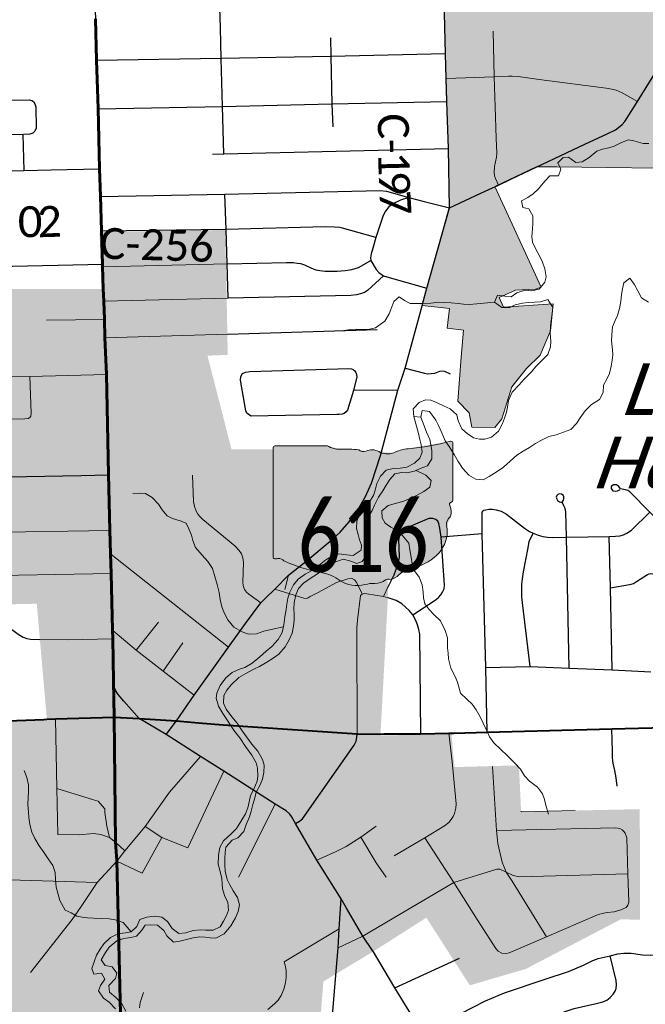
# Model space of a CAD drawing. Header units: feet. Extents: x 14.58 to 21.38, y 7.74 to 14.55.
# Tile 8 of 73: x 19.35 to 20.5, y 8.67 to 10.47. Entities that reach past the tile are written whole.
import ezdxf

# ---------------------------------------------------------------- set-up
doc = ezdxf.new("R2010")
doc.units = ezdxf.units.FT
doc.header["$LTSCALE"] = 20
doc.header["$MEASUREMENT"] = 0
doc.linetypes.add('DGN1', pattern=[0.206429, 0, -0.206429])
doc.linetypes.add('rr2', pattern=[0])
for name, color, linetype, lineweight in [('Default', 7, 'Continuous', 0), ('GM_X_City_Street', 7, 'Continuous', 0), ('GM_X_Corporation', 7, 'DGN1', 13), ('GM_X_County_Road', 3, 'Continuous', 30), ('GM_X_County_Road_Text', 3, 'Continuous', 0), ('GM_X_Interstate_Route', 1, 'Continuous', 53), ('GM_X_Major_Lake', 5, 'Continuous', 13), ('GM_X_Major_Lake_Text', 5, 'Continuous', 0), ('GM_X_Minor_River', 5, 'Continuous', 0), ('GM_X_State_Route', 1, 'Continuous', 30), ('GM_X_State_Shield', 7, 'Continuous', 0), ('GM_X_US_Route', 1, 'Continuous', 40)]:
    doc.layers.add(name, color=color, linetype=linetype, lineweight=lineweight)
doc.layers.add('GM_X_State_Location', color=7, linetype='Continuous', lineweight=13, plot=False)
doc.layers.add('GM_X_Township_Road', color=252, linetype='Continuous', lineweight=30, true_color=0x696969)
doc.styles.add('Slanted Normal (0.14) Font 31', font='dgn031.shx', dxfattribs={"height": 0.14})

# ---------------------------------------------------------------- blocks, each defined once
blk = doc.blocks.new('DGN_COMPLEXSHAPE18')
at = {"layer": 'GM_X_State_Shield', "color": 7, "linetype": 'Continuous', "lineweight": 13}
for p, q in [((20.1392, 9.701), (20.1392, 9.701)), ((20.1433, 9.6976), (20.1433, 9.6977)), ((20.1433, 9.593), (20.1433, 9.6976)), ((19.8137, 9.6892), (19.8137, 9.6892)), ((19.8137, 9.6892), (19.8137, 9.4891)), ((19.9135, 9.6927), (19.817, 9.6927)), ((19.817, 9.6927), (19.817, 9.6927)), ((19.9135, 9.6927), (19.9135, 9.6927)), ((19.9372, 9.6863), (19.9372, 9.6863)), ((19.9707, 9.6852), (19.9707, 9.6852)), ((19.9838, 9.6831), (19.9838, 9.6831)), ((20.0075, 9.682), (20.0075, 9.682)), ((20.0345, 9.6799), (20.0345, 9.6799)), ((20.0615, 9.6874), (20.0615, 9.6874)), ((20.1407, 9.5896), (20.1407, 9.5896)), ((20.1433, 9.593), (20.1433, 9.593)), ((20.1433, 9.593), (20.1433, 9.593)), ((20.1376, 9.583), (20.1376, 9.583)), ((20.1384, 9.5627), (20.1384, 9.5627)), ((20.1318, 9.5468), (20.1318, 9.5468)), ((19.8137, 9.4891), (19.8137, 9.4891)), ((19.8168, 9.4857), (19.8168, 9.4857)), ((19.8235, 9.486), (19.8235, 9.486)), ((19.8333, 9.4818), (19.8333, 9.4818)), ((20.0787, 9.4711), (20.0787, 9.4711)), ((19.902, 9.4605), (19.902, 9.4605)), ((19.9364, 9.4456), (19.9364, 9.4456)), ((20.0198, 9.4466), (20.0198, 9.4466)), ((20.028, 9.4477), (20.028, 9.4477)), ((20.0443, 9.4562), (20.0443, 9.4562)), ((19.9822, 9.4381), (19.9822, 9.4381)), ((20.0002, 9.4402), (20.0002, 9.4402))]:
    blk.add_line(p, q, dxfattribs=at)
for centre, major_axis, start_param, end_param in [((20.0259, 9.9655), (0.3495, 0), 4.814394, 5.042369), ((20.1397, 9.6981), (0.00367, 0), 6.141152, 7.989035), ((19.8175, 9.6897), (0.00382, 0), 1.712693, 3.28349), ((19.9365, 9.7159), (0.037, 0), 4.042523, 4.731795), ((19.9488, 9.5803), (0.133, 0), 1.404758, 1.657858), ((19.9789, 9.6907), (0.0107, 0), 3.836095, 5.185415), ((19.9946, 9.6676), (0.0222, 0), 0.950623, 2.079405), ((20.0233, 9.6993), (0.0267, 0), 4.081561, 5.145723), ((20.0705, 9.6316), (0.0703, 0), 1.699011, 2.107814), ((20.1425, 9.5853), (0.00568, 0), 1.883978, 3.671073), ((20.1394, 9.5926), (0.00393, 0), 5.05454, 6.418171), ((20.1063, 9.572), (0.0341, 0), 5.934695, 6.695948), ((20.1565, 9.5491), (0.0248, 0), 2.387724, 3.262537), ((20.0455, 9.5358), (0.0874, 0), 5.101752, 6.440018), ((19.8175, 9.4887), (0.00385, 0), 3.00124, 4.508301), ((19.8181, 9.5092), (0.0294, 0), 4.665946, 4.897461), ((19.8241, 9.4776), (0.0106, 0), 0.519207, 1.627899), ((19.958, 9.6574), (0.2524, 0), 4.195997, 4.488961), ((20.0824, 9.4329), (0.0479, 0), 1.647645, 2.488434), ((19.8827, 9.3992), (0.079, 0), 0.823519, 1.323587), ((19.9681, 9.4766), (0.0501, 0), 4.026481, 4.996735), ((20.0007, 9.4616), (0.0267, 0), 4.691044, 5.507374), ((20.0249, 9.4422), (0.00752, 0), 1.147584, 2.315152), ((20.0217, 9.4697), (0.0282, 0), 4.937069, 5.64225), ((19.9971, 9.4074), (0.0412, 0), 1.495662, 1.94098)]:
    blk.add_ellipse(centre, major_axis=major_axis, ratio=0.8, start_param=start_param, end_param=end_param, dxfattribs=at)
blk = doc.blocks.new('M1-H5_34')
at = {"layer": 'GM_X_State_Shield', "linetype": 'rr2', "true_color": 0xe17500}
h = blk.add_hatch(color=32, dxfattribs=at)
edge = h.paths.add_edge_path(flags=0)
edge.add_line((0.1685, 0.017), (0.1685, 0.1217))
edge.add_line((0.1685, 0.1217), (0.1684, 0.1217))
edge.add_ellipse((0.1648, 0.1221), major_axis=(0.00367, 0), ratio=0.8, start_angle=351.8621, end_angle=457.738)
edge.add_line((0.1643, 0.125), (0.1643, 0.125))
edge.add_ellipse((0.0511, 0.3895), major_axis=(0.3495, 0), ratio=0.8, start_angle=635.8445, end_angle=648.9065, ccw=False)
edge.add_line((0.0866, 0.1114), (0.0866, 0.1114))
edge.add_ellipse((0.0956, 0.0556), major_axis=(0.0703, 0), ratio=0.8, start_angle=97.3462, end_angle=120.7689)
edge.add_line((0.0597, 0.1039), (0.0597, 0.1039))
edge.add_ellipse((0.0484, 0.1233), major_axis=(0.0267, 0), ratio=0.8, start_angle=593.8562, end_angle=654.8282, ccw=False)
edge.add_line((0.0327, 0.1061), (0.0327, 0.1061))
edge.add_ellipse((0.0198, 0.0916), major_axis=(0.0222, 0), ratio=0.8, start_angle=54.4667, end_angle=119.1411)
edge.add_line((0.009, 0.1071), (0.009, 0.1071))
edge.add_ellipse((0.0041, 0.1147), major_axis=(0.0107, 0), ratio=0.8, start_angle=579.7921, end_angle=657.1024, ccw=False)
edge.add_line((-0.0041, 0.1093), (-0.0041, 0.1093))
edge.add_ellipse((-0.0261, 0.0044), major_axis=(0.133, 0), ratio=0.8, start_angle=80.4867, end_angle=94.9883)
edge.add_line((-0.0377, 0.1103), (-0.0377, 0.1103))
edge.add_ellipse((-0.0384, 0.1399), major_axis=(0.037, 0), ratio=0.8, start_angle=591.6195, end_angle=631.1119, ccw=False)
edge.add_line((-0.0614, 0.1167), (-0.0614, 0.1167))
edge.add_line((-0.0614, 0.1167), (-0.1579, 0.1167))
edge.add_line((-0.1579, 0.1167), (-0.1579, 0.1167))
edge.add_ellipse((-0.1574, 0.1137), major_axis=(0.00382, 0), ratio=0.8, start_angle=98.1301, end_angle=188.1301)
edge.add_line((-0.1611, 0.1133), (-0.1611, 0.1133))
edge.add_line((-0.1611, 0.1133), (-0.1611, -0.0869))
edge.add_line((-0.1611, -0.0869), (-0.1611, -0.0869))
edge.add_ellipse((-0.1573, -0.0873), major_axis=(0.00385, 0), ratio=0.8, start_angle=171.9584, end_angle=258.3066)
edge.add_line((-0.1581, -0.0903), (-0.1581, -0.0903))
edge.add_ellipse((-0.1567, -0.0668), major_axis=(0.0294, 0), ratio=0.8, start_angle=267.339, end_angle=280.6039)
edge.add_line((-0.1513, -0.0899), (-0.1513, -0.0899))
edge.add_ellipse((-0.1507, -0.0984), major_axis=(0.0106, 0), ratio=0.8, start_angle=389.7484, end_angle=453.2717, ccw=False)
edge.add_line((-0.1415, -0.0942), (-0.1415, -0.0942))
edge.add_ellipse((-0.0169, 0.0814), major_axis=(0.2524, 0), ratio=0.8, start_angle=240.4129, end_angle=257.1985)
edge.add_line((-0.0728, -0.1155), (-0.0728, -0.1155))
edge.add_ellipse((-0.0921, -0.1768), major_axis=(0.079, 0), ratio=0.8, start_angle=407.1842, end_angle=435.836, ccw=False)
edge.add_line((-0.0385, -0.1304), (-0.0385, -0.1304))
edge.add_ellipse((-0.0067, -0.0994), major_axis=(0.0501, 0), ratio=0.8, start_angle=230.7004, end_angle=286.2918)
edge.add_line((0.0073, -0.1379), (0.0073, -0.1379))
edge.add_ellipse((0.0222, -0.1686), major_axis=(0.0412, 0), ratio=0.8, start_angle=445.6951, end_angle=471.2099, ccw=False)
edge.add_line((0.0253, -0.1357), (0.0253, -0.1357))
edge.add_ellipse((0.0259, -0.1144), major_axis=(0.0267, 0), ratio=0.8, start_angle=268.777, end_angle=315.5493)
edge.add_line((0.0449, -0.1293), (0.0449, -0.1293))
edge.add_ellipse((0.05, -0.1338), major_axis=(0.00752, 0), ratio=0.8, start_angle=425.7517, end_angle=492.6484, ccw=False)
edge.add_line((0.0531, -0.1283), (0.0531, -0.1283))
edge.add_ellipse((0.0468, -0.1062), major_axis=(0.0282, 0), ratio=0.8, start_angle=282.8732, end_angle=323.2771)
edge.add_line((0.0695, -0.1198), (0.0695, -0.1198))
edge.add_ellipse((0.1075, -0.143), major_axis=(0.0479, 0), ratio=0.8, start_angle=454.4031, end_angle=502.5768, ccw=False)
edge.add_line((0.1038, -0.1048), (0.1038, -0.1048))
edge.add_ellipse((0.0706, -0.0401), major_axis=(0.0874, 0), ratio=0.8, start_angle=292.3089, end_angle=368.9858)
edge.add_line((0.157, -0.0292), (0.157, -0.0292))
edge.add_ellipse((0.1816, -0.0268), major_axis=(0.0248, 0), ratio=0.8, start_angle=496.8065, end_angle=546.9296, ccw=False)
edge.add_line((0.1635, -0.0132), (0.1635, -0.0132))
edge.add_ellipse((0.1315, -0.0039), major_axis=(0.0341, 0), ratio=0.8, start_angle=340.033, end_angle=383.6496)
edge.add_line((0.1627, 0.007), (0.1627, 0.007))
edge.add_ellipse((0.1676, 0.0093), major_axis=(0.00568, 0), ratio=0.8, start_angle=467.944, end_angle=570.337, ccw=False)
edge.add_line((0.1659, 0.0136), (0.1659, 0.0136))
edge.add_ellipse((0.1645, 0.0166), major_axis=(0.00393, 0), ratio=0.8, start_angle=289.6038, end_angle=367.7341)
edge.add_line((0.1684, 0.017), (0.1684, 0.017))
edge.add_line((0.1684, 0.017), (0.1685, 0.017))
at = {"layer": 'GM_X_State_Shield', "color": 7, "linetype": 'Continuous', "lineweight": 13}
blk.add_blockref('DGN_COMPLEXSHAPE18', (-19.9749, -9.576), dxfattribs=at)
at = {"layer": 'GM_X_State_Shield', "color": 9, "linetype": 'Continuous', "lineweight": 13, "insert": (0.004, -0.1162), "char_height": 0.131836, "attachment_point": 8, "line_spacing_factor": 0.8, "style": 'Slanted Normal (0.14) Font 31'}
blk.add_mtext('{\\fCalibri Light|b0|i0|c0|p34;\\W0.768;\\C9;616}', dxfattribs=at)

msp = doc.modelspace()

# ---------------------------------------------------------------- hatches: boundary and pattern name
at = {"layer": 'Default', "linetype": 'rr2', "true_color": 0x009696}
msp.add_hatch(color=134, dxfattribs=at).paths.add_polyline_path([(21.377, 10.3374), (21.377, 12.1164), (21.1504, 12.1119), (21.0035, 11.9668), (20.967, 11.991), (20.9704, 11.9342), (20.8295, 11.8134), (20.6559, 11.8516), (20.5253, 11.8798), (20.4438, 11.8969), (20.416, 11.9046), (20.3909, 11.9134), (20.3555, 11.9258), (20.283, 11.9516), (20.2582, 11.9588), (20.2196, 11.9699), (20.1936, 11.9355), (20.0424, 11.7687), (20.0439, 11.7195), (20.0225, 11.7188), (19.9533, 11.7168), (19.8828, 11.7144), (19.7529, 11.7109), (19.706, 11.7095), (19.6819, 11.7087), (19.63, 11.7073), (19.557, 11.7054), (19.504, 11.7041), (19.4516, 11.7028), (19.4539, 11.6353), (19.4571, 11.5689), (19.4574, 11.5608), (19.4592, 11.5029), (19.4617, 11.4366), (19.463, 11.3702), (19.4641, 11.3038), (19.4663, 11.2375), (19.4685, 11.156), (19.4701, 11.1052), (19.4724, 11.0404), (19.473, 11.0233), (19.4748, 10.9714), (19.4751, 10.9659), (19.4773, 10.905), (19.4782, 10.8423), (19.4794, 10.7789), (19.4812, 10.7275), (19.4814, 10.7157), (19.4825, 10.6822), (19.5143, 10.6822), (19.5143, 10.6546), (19.4836, 10.6549), (19.4842, 10.6274), (19.4863, 10.5481), (19.7142, 10.5517), (20.1248, 10.5582), (20.1274, 10.4867), (20.1294, 10.4122), (20.1308, 10.3669), (20.1321, 10.3244), (20.1348, 10.2382), (20.1366, 10.1297), (20.0954, 9.9823), (20.0867, 9.9502), (20.1371, 9.9443), (20.1328, 9.9086), (20.1626, 9.9049), (20.1586, 9.8554), (20.1521, 9.7745), (20.1732, 9.7531), (20.1782, 9.7269), (20.2203, 9.7264), (20.2327, 9.742), (20.2513, 9.8011), (20.2784, 9.8347), (20.3029, 9.859), (20.3223, 9.9033), (20.3268, 9.9533), (20.2357, 9.947), (20.228, 9.9646), (20.2577, 9.9783), (20.2946, 9.98), (20.3047, 9.9838), (20.2201, 10.1682), (20.2959, 10.2042), (20.334, 10.204), (20.608, 10.2006), (20.8038, 10.2056), (20.9008, 10.2065), (20.9029, 10.1457), (20.8462, 10.1495), (20.8452, 10.1248), (20.8928, 9.9674), (20.9369, 9.9709), (21.0641, 9.9822), (21.0779, 9.9838), (21.0884, 9.9864), (21.1012, 9.9899), (21.1155, 9.9959), (21.1286, 10.0035), (21.1397, 10.0111), (21.1517, 10.0213), (21.1631, 10.0334), (21.1683, 10.0402), (21.1762, 10.0518), (21.1886, 10.074), (21.208, 10.1157), (21.2274, 10.1551), (21.25, 10.2036), (21.2544, 10.2175), (21.377, 10.2158), (21.377, 10.2428), (21.3303, 10.3026)])
at = {"layer": 'GM_X_Corporation', "linetype": 'rr2', "true_color": 0x009696}
msp.add_hatch(color=134, dxfattribs=at).paths.add_polyline_path([(19.0332, 8.6798), (19.0245, 9.1758), (19.3106, 9.188), (19.3993, 9.1918), (19.3865, 9.3379), (19.3808, 9.4031), (19.1489, 9.3982), (19.1486, 9.4533), (19.1482, 9.532), (19.1476, 9.6329), (19.147, 9.7549), (19.1465, 9.8395), (19.146, 9.9342), (19.1457, 9.9801), (19.2138, 9.9802), (19.4995, 9.9804), (19.4958, 10.0849), (19.7263, 10.0885), (19.73, 9.8978), (19.7307, 9.8594), (19.6936, 9.858), (19.7376, 9.6865), (19.8374, 9.6865), (19.8404, 9.674), (20.0105, 9.6758), (20.0186, 9.6759), (20.0241, 9.4342), (20.0242, 9.4146), (20.0105, 9.1615), (20.1407, 9.1639), (20.1461, 9.1035), (20.2156, 9.1054), (20.2643, 9.1067), (20.2682, 9.0217), (20.4857, 9.0264), (20.4862, 8.8236), (20.4509, 8.8244), (20.2766, 8.7333), (20.1743, 8.7034), (20.0946, 8.8274), (19.9973, 8.7653), (19.906, 8.7104), (19.8934, 8.551), (19.8775, 8.5487), (19.8578, 8.5451), (19.8404, 8.5388), (19.8237, 8.5349), (19.8092, 8.5328), (19.814, 8.5427), (19.7958, 8.5497), (19.7836, 8.5586), (19.772, 8.5687), (19.7678, 8.5743), (19.7638, 8.5839), (19.7625, 8.5941), (19.7371, 8.6089), (19.7003, 8.5783), (19.6314, 8.551), (19.6136, 8.5622), (19.569, 8.5554), (19.5632, 8.5994), (19.5379, 8.6471), (19.5204, 8.6494), (19.3356, 8.6417), (19.3351, 8.6831)])

# ---------------------------------------------------------------- linework, layer by layer
at = {"layer": 'Default', "flags": 128}
msp.add_lwpolyline([(20.1274, 10.4867), (20.1294, 10.4122), (20.1308, 10.3669), (20.1321, 10.3244), (20.1348, 10.2382), (20.1366, 10.1297), (20.0954, 9.9823), (20.0867, 9.9502), (20.1371, 9.9443), (20.1328, 9.9086), (20.1626, 9.9049), (20.1586, 9.8554), (20.1521, 9.7745), (20.1732, 9.7531), (20.1782, 9.7269), (20.2203, 9.7264), (20.2327, 9.742), (20.2513, 9.8011), (20.2784, 9.8347), (20.3029, 9.859), (20.3223, 9.9033), (20.3268, 9.9533), (20.2357, 9.947), (20.228, 9.9646), (20.2577, 9.9783), (20.2946, 9.98), (20.3047, 9.9838), (20.2201, 10.1682), (20.2959, 10.2042), (20.334, 10.204), (20.608, 10.2006)], dxfattribs=at)
at = {"layer": 'GM_X_City_Street'}
for p, q in [((19.5017, 10.021), (19.7297, 10.0264)), ((19.5038, 9.9577), (19.7315, 9.9632)), ((19.3987, 9.9231), (19.5048, 9.9245)), ((19.5057, 9.8904), (19.7302, 9.8972)), ((19.5164, 9.4942), (19.7319, 9.3234)), ((19.8351, 9.429), (19.8418, 9.4552)), ((20.0159, 9.4164), (20.0243, 9.4336)), ((19.5627, 9.3177), (19.6036, 9.3696)), ((19.6126, 9.2797), (19.6484, 9.3314)), ((19.6577, 8.9556), (19.7238, 9.0963)), ((19.7506, 8.9017), (19.8175, 9.0353)), ((19.2404, 8.8996), (19.4914, 8.8921)), ((19.8339, 8.7465), (19.935, 8.8067))]:
    msp.add_line(p, q, dxfattribs=at)
at = {"layer": 'GM_X_City_Street', "flags": 128}
for points in [[(20.2227, 10.2569), (20.2209, 10.3145), (20.2191, 10.3693), (20.2171, 10.4531)], [(20.131, 10.3663), (20.2191, 10.3693), (20.2451, 10.3704), (20.2519, 10.3704), (20.2626, 10.3698), (20.3011, 10.3645), (20.4243, 10.3487), (20.4343, 10.3467), (20.4426, 10.3446), (20.4533, 10.3401), (20.4815, 10.3239)], [(20.227, 10.1708), (20.2212, 10.1826), (20.2197, 10.1878), (20.2188, 10.1946), (20.2196, 10.2048), (20.2213, 10.2132), (20.2229, 10.2219), (20.2236, 10.2296), (20.2227, 10.2569)], [(19.2215, 9.8175), (19.3682, 9.8198), (19.5084, 9.8233)], [(19.2237, 9.7395), (19.3589, 9.742), (19.3652, 9.743), (19.3681, 9.7447), (19.3699, 9.747), (19.3707, 9.7524), (19.3682, 9.8198)], [(19.7912, 9.4049), (19.7693, 9.4204), (19.7653, 9.4245), (19.7614, 9.4295), (19.759, 9.4363), (19.7585, 9.4426), (19.7598, 9.4787), (19.7586, 9.4875), (19.7557, 9.4943), (19.7519, 9.5009), (19.744, 9.509), (19.6848, 9.5573), (19.68, 9.5623), (19.676, 9.5676), (19.6726, 9.5731), (19.6697, 9.5814), (19.6681, 9.5904), (19.6659, 9.6386)], [(19.1484, 9.5315), (19.2825, 9.5338), (19.5149, 9.5376)], [(19.1488, 9.4527), (19.3472, 9.4556), (19.5176, 9.4583)], [(19.968, 9.1644), (19.9672, 9.349), (19.9674, 9.3594), (19.9685, 9.3727), (19.9737, 9.4181), (19.9771, 9.4206), (19.9738, 9.428), (19.9661, 9.4434), (19.9628, 9.4471), (19.9572, 9.4499), (19.9509, 9.4487), (19.93, 9.442), (19.8952, 9.423), (19.8819, 9.4161), (19.8778, 9.414), (19.8744, 9.4128), (19.8699, 9.4131), (19.8171, 9.4298)], [(20.0244, 9.4141), (20.0159, 9.4164), (19.9855, 9.421), (19.9806, 9.4217), (19.9771, 9.4206)], [(19.5199, 9.354), (19.5627, 9.3177), (19.6126, 9.2797), (19.6695, 9.2355)], [(19.3867, 9.3374), (19.4363, 9.337), (19.5203, 9.3386)], [(19.4193, 8.9798), (19.4174, 9.064), (19.4151, 9.192)], [(20.0355, 8.9409), (20.0918, 8.9739), (20.1278, 8.9959), (20.1358, 9.0022), (20.1402, 9.0072), (20.144, 9.013), (20.1464, 9.0182), (20.1488, 9.0281), (20.1491, 9.0363), (20.142, 9.1134), (20.1358, 9.1656)], [(19.3692, 8.727), (19.4457, 8.824), (19.4622, 8.8476), (19.4914, 8.8921), (19.5275, 8.9311), (19.5422, 8.9498), (19.5795, 8.9947), (19.6239, 9.0577), (19.6808, 9.1232)], [(20.315, 8.7922), (20.2516, 8.8945), (20.2408, 8.9107), (20.2336, 8.9292), (20.2255, 8.9635), (20.2234, 8.9872), (20.2158, 9.1049)], [(19.4174, 9.064), (19.4669, 9.0493), (19.4848, 9.0438), (19.4936, 9.041), (19.5009, 9.0327), (19.5053, 9.0272), (19.5057, 9.0201), (19.5089, 8.9953), (19.5143, 8.9742), (19.5254, 8.965), (19.5422, 8.9498)], [(19.6577, 8.9556), (19.6097, 8.9747), (19.5795, 8.9947)], [(19.8937, 8.9331), (19.9292, 8.9485), (19.9479, 8.9578), (19.9746, 8.975), (20.0025, 8.9955)], [(20.2234, 8.9872), (20.4414, 8.9923), (20.4489, 8.9908), (20.4533, 8.9883), (20.4564, 8.9857), (20.4588, 8.9826), (20.461, 8.9777), (20.4621, 8.9738), (20.4641, 8.9077)], [(19.4193, 8.9798), (19.4585, 8.9793), (19.4846, 8.9818), (19.4979, 8.9801), (19.5143, 8.9742)], [(19.5275, 8.9311), (19.5737, 8.9089), (19.6097, 8.9747)], [(20.0208, 8.9014), (20.0025, 8.9277), (19.9746, 8.975)], [(20.0918, 8.9739), (20.1447, 8.8922), (20.1878, 8.824), (20.2217, 8.771), (20.2265, 8.7662), (20.2329, 8.7626), (20.2407, 8.7617), (20.2465, 8.7628), (20.315, 8.7922), (20.4082, 8.8329), (20.4165, 8.8351), (20.4258, 8.8369), (20.4389, 8.8383), (20.4511, 8.8415), (20.4605, 8.8459), (20.4635, 8.8501), (20.4657, 8.8558), (20.4641, 8.9077)], [(19.9329, 8.7721), (19.9782, 8.7936), (20.0317, 8.8255), (20.1447, 8.8922), (20.2237, 8.9166), (20.2295, 8.9163), (20.2408, 8.9107), (20.2538, 8.9046), (20.265, 8.9024), (20.4641, 8.9077)], [(19.8039, 8.6591), (19.8166, 8.6696), (19.823, 8.6764), (19.8289, 8.6849), (19.8333, 8.6966), (19.8363, 8.7082), (19.8379, 8.7174), (19.8377, 8.7298), (19.8366, 8.7377), (19.8339, 8.7465)], [(19.5762, 8.6902), (19.5704, 8.6719), (19.5692, 8.6622)]]:
    msp.add_lwpolyline(points, dxfattribs=at)
at = {"layer": 'GM_X_Corporation', "flags": 128}
msp.add_lwpolyline([(19.0332, 8.6798), (19.0245, 9.1758), (19.3106, 9.188), (19.3993, 9.1918), (19.3865, 9.3379), (19.3808, 9.4031), (19.1489, 9.3982), (19.1486, 9.4533), (19.1482, 9.532), (19.1476, 9.6329), (19.147, 9.7549), (19.1465, 9.8395), (19.146, 9.9342), (19.1457, 9.9801), (19.2138, 9.9802), (19.4995, 9.9804), (19.4958, 10.0849), (19.7263, 10.0885), (19.73, 9.8978), (19.7307, 9.8594), (19.6936, 9.858), (19.7376, 9.6865), (19.8374, 9.6865), (19.8404, 9.674), (20.0105, 9.6758), (20.0186, 9.6759), (20.0241, 9.4342), (20.0242, 9.4146), (20.0105, 9.1615), (20.1407, 9.1639), (20.1461, 9.1035), (20.2156, 9.1054), (20.2643, 9.1067), (20.2682, 9.0217), (20.4857, 9.0264), (20.4862, 8.8236), (20.4509, 8.8244), (20.2766, 8.7333), (20.1743, 8.7034), (20.0946, 8.8274), (19.9973, 8.7653), (19.906, 8.7104), (19.8934, 8.551), (19.8775, 8.5487), (19.8578, 8.5451), (19.8404, 8.5388), (19.8237, 8.5349), (19.8092, 8.5328), (19.814, 8.5427), (19.7958, 8.5497), (19.7836, 8.5586), (19.772, 8.5687), (19.7678, 8.5743), (19.7638, 8.5839), (19.7625, 8.5941), (19.7371, 8.6089), (19.7003, 8.5783), (19.6314, 8.551), (19.6136, 8.5622), (19.569, 8.5554), (19.5632, 8.5994), (19.5379, 8.6471), (19.5204, 8.6494), (19.3356, 8.6417), (19.3351, 8.6831), (19.0332, 8.6798)], dxfattribs=at)
at = {"layer": 'GM_X_County_Road'}
for p, q in [((19.4071, 10.1987), (19.4958, 10.2004)), ((20.0905, 10.141), (20.1368, 10.1292))]:
    msp.add_line(p, q, dxfattribs=at)
at = {"layer": 'GM_X_County_Road', "flags": 128}
for points in [[(20.1368, 10.1292), (20.135, 10.2376), (20.1323, 10.3238), (20.131, 10.3663), (20.1296, 10.4117), (20.1276, 10.4862), (20.1251, 10.5553)], [(19.2519, 10.1957), (19.3578, 10.1978), (19.4071, 10.1987)], [(19.4976, 10.1497), (19.7255, 10.154), (20.0101, 10.161), (20.0217, 10.1599), (20.0627, 10.1481), (20.0905, 10.141)], [(19.855, 9), (19.8622, 9.0044), (19.8675, 9.0088), (19.9625, 9.1435), (19.9659, 9.1513), (19.9674, 9.1576), (19.968, 9.1644)], [(19.9293, 8.7291), (19.9329, 8.7721), (19.935, 8.8067), (19.9383, 8.8619)], [(19.8656, 7.9815), (19.8689, 8.0276), (19.874, 8.0857), (19.8831, 8.1701), (19.8883, 8.246), (19.905, 8.4268), (19.9153, 8.5581), (19.9183, 8.5969), (19.9293, 8.7291)]]:
    msp.add_lwpolyline(points, dxfattribs=at)
at = {"layer": 'GM_X_Interstate_Route', "flags": 128}
for points in [[(19.5392, 8.4475), (19.5273, 8.9317), (19.5252, 8.9656), (19.5226, 9.1957), (19.5215, 9.2609), (19.5201, 9.3392), (19.5197, 9.3546), (19.5174, 9.4588), (19.5162, 9.4948), (19.5147, 9.5382), (19.5123, 9.6401), (19.5083, 9.8238), (19.5055, 9.8909), (19.5046, 9.925), (19.5036, 9.9582), (19.5025, 9.9804), (19.5015, 10.0216), (19.5014, 10.0258), (19.4993, 10.0869), (19.4974, 10.1502), (19.4956, 10.2009), (19.4934, 10.311), (19.4905, 10.3998), (19.4886, 10.4755)], [(19.4886, 10.4755), (19.4905, 10.3998), (19.4934, 10.311), (19.4956, 10.2009), (19.4974, 10.1502), (19.4993, 10.0869), (19.5014, 10.0258), (19.5015, 10.0216), (19.5025, 9.9804), (19.5036, 9.9582), (19.5046, 9.925), (19.5055, 9.8909), (19.5083, 9.8238), (19.5123, 9.6401), (19.5147, 9.5382), (19.5162, 9.4948), (19.5174, 9.4588), (19.5197, 9.3546), (19.5201, 9.3392), (19.5215, 9.2609), (19.5226, 9.1957), (19.5252, 8.9656), (19.5273, 8.9317), (19.5392, 8.4475)]]:
    msp.add_lwpolyline(points, dxfattribs=at)
at = {"layer": 'GM_X_Major_Lake', "flags": 128}
for points in [[(20.5023, 10.247), (20.4916, 10.2471), (20.4745, 10.2517), (20.4649, 10.2538), (20.4521, 10.2489), (20.439, 10.2422), (20.4292, 10.2389), (20.4175, 10.2364), (20.407, 10.2328), (20.3932, 10.2211), (20.3801, 10.2132), (20.3683, 10.2122), (20.3549, 10.2218), (20.3454, 10.2216), (20.3354, 10.2115), (20.3409, 10.1998), (20.3366, 10.1879), (20.3211, 10.1876), (20.3118, 10.1779), (20.3, 10.164), (20.2903, 10.155), (20.2806, 10.1483), (20.2689, 10.142), (20.2715, 10.1299), (20.2825, 10.1275), (20.2896, 10.1143), (20.2899, 10.1003), (20.2894, 10.0904), (20.2882, 10.0767), (20.2891, 10.0664), (20.2959, 10.0518), (20.3026, 10.0401), (20.3074, 10.0296), (20.3118, 10.0171), (20.314, 10.0028), (20.3116, 9.9928), (20.3012, 9.9801), (20.2876, 9.9767), (20.2759, 9.978), (20.2604, 9.9735), (20.2503, 9.966), (20.2382, 9.9669), (20.2252, 9.9689), (20.2194, 9.9559), (20.2329, 9.9463), (20.2473, 9.9466), (20.2575, 9.9514), (20.2707, 9.9543), (20.2809, 9.9557), (20.2934, 9.9559), (20.304, 9.9569), (20.3172, 9.961)], [(20.0847, 9.7455), (20.0871, 9.7577), (20.1004, 9.7557), (20.1121, 9.74), (20.1169, 9.7299), (20.1229, 9.7167), (20.1293, 9.702), (20.1367, 9.6915), (20.1457, 9.6769), (20.1528, 9.6641), (20.1611, 9.6514), (20.1727, 9.6391), (20.185, 9.6317), (20.1987, 9.6305), (20.2099, 9.6365), (20.2242, 9.6455), (20.2357, 9.6534), (20.248, 9.6643), (20.2607, 9.6755), (20.2723, 9.6826), (20.2835, 9.6897), (20.2944, 9.6968), (20.3045, 9.7023), (20.3191, 9.7095), (20.3327, 9.7128), (20.3591, 9.7225), (20.3698, 9.7334), (20.3764, 9.7442), (20.3856, 9.7569), (20.3975, 9.7682), (20.4121, 9.7776), (20.4187, 9.7907), (20.4195, 9.804), (20.4257, 9.8159), (20.4301, 9.8255), (20.4332, 9.8385), (20.4353, 9.8499), (20.4362, 9.8594), (20.436, 9.8689), (20.4341, 9.8852), (20.4343, 9.8966), (20.4358, 9.9111), (20.4405, 9.9222), (20.4449, 9.9318), (20.4484, 9.9444), (20.4508, 9.9574), (20.4524, 9.9704), (20.4541, 9.9803), (20.4565, 9.9917), (20.4673, 10), (20.4755, 9.9891), (20.4819, 9.9767), (20.489, 9.9639), (20.5017, 9.9559)], [(20.3172, 9.961), (20.3262, 9.9464), (20.3253, 9.9354), (20.3233, 9.9224), (20.322, 9.9121), (20.3215, 9.8988), (20.323, 9.8844), (20.3221, 9.8741), (20.3171, 9.8603), (20.3074, 9.8502), (20.2955, 9.8382), (20.287, 9.8281), (20.2733, 9.8145), (20.2644, 9.8045), (20.2518, 9.7913), (20.2453, 9.7759), (20.2433, 9.7637), (20.2412, 9.7542), (20.238, 9.7431), (20.2344, 9.7335), (20.2267, 9.7197), (20.2137, 9.7084), (20.2016, 9.7047), (20.1918, 9.7049), (20.1811, 9.7073), (20.1696, 9.715), (20.1595, 9.7239), (20.1531, 9.7386), (20.1502, 9.7492), (20.1382, 9.7603), (20.1271, 9.7654), (20.1133, 9.772), (20.103, 9.7763), (20.0931, 9.7772), (20.0815, 9.7724), (20.0707, 9.7604), (20.0719, 9.7463)], [(20.0719, 9.7463), (20.0847, 9.7455)]]:
    msp.add_lwpolyline(points, dxfattribs=at)
at = {"layer": 'GM_X_Minor_River', "flags": 128}
for points in [[(20.2194, 9.9559), (20.1872, 9.9529), (20.1732, 9.9519), (20.1626, 9.9524), (20.1531, 9.9537), (20.1398, 9.9549), (20.1276, 9.9554), (20.1166, 9.956), (20.103, 9.9545), (20.089, 9.9538), (20.0795, 9.9536), (20.0651, 9.9537), (20.0547, 9.9592), (20.0451, 9.9658), (20.035, 9.9573), (20.0315, 9.9477), (20.0268, 9.935), (20.0184, 9.9212), (20.0012, 9.909), (19.9906, 9.9065), (19.9796, 9.9059), (19.9663, 9.9068), (19.9565, 9.9062), (19.9432, 9.904)], [(20.0719, 9.7463), (20.0804, 9.715), (20.0825, 9.7044), (20.085, 9.6946), (20.0868, 9.6813), (20.0825, 9.6698), (20.0729, 9.6609), (20.059, 9.6537), (20.0465, 9.6516), (20.0336, 9.6509), (20.0208, 9.648), (20.0108, 9.6371), (20.0042, 9.6237), (20.0011, 9.6115), (19.9979, 9.6015), (19.9898, 9.5896), (19.9809, 9.5795), (19.972, 9.5675), (19.967, 9.5545), (19.9665, 9.5412), (19.9694, 9.5302), (19.9723, 9.5204), (19.9755, 9.5106), (19.9754, 9.5011), (19.9604, 9.4917), (19.9482, 9.4929), (19.9341, 9.4945), (19.9206, 9.4897), (19.9105, 9.4834), (19.8982, 9.474), (19.8859, 9.4646), (19.8727, 9.4571), (19.8597, 9.4481), (19.8511, 9.438), (19.8442, 9.4246), (19.8411, 9.4131), (19.839, 9.402), (19.8377, 9.3925), (19.8353, 9.3791), (19.8334, 9.3647), (19.8306, 9.3505), (19.8229, 9.3375), (19.8118, 9.3247), (19.8014, 9.3161), (19.7895, 9.3056), (19.7757, 9.2943), (19.7618, 9.286), (19.752, 9.2831), (19.7389, 9.2768), (19.727, 9.267), (19.717, 9.2531), (19.7109, 9.2393), (19.7095, 9.2298), (19.7136, 9.2154), (19.7215, 9.2019), (19.729, 9.191), (19.736, 9.1806), (19.7431, 9.1697), (19.7528, 9.157), (19.7634, 9.1412), (19.7747, 9.1251), (19.7826, 9.1116), (19.7851, 9.1014), (19.7858, 9.087), (19.7849, 9.0775), (19.7783, 9.0633), (19.7725, 9.0514), (19.7697, 9.0399), (19.7673, 9.0288), (19.763, 9.0181), (19.755, 9.0035), (19.7465, 8.9912), (19.7372, 8.9811), (19.7231, 8.9686), (19.7161, 8.9563), (19.7138, 8.9422), (19.7134, 8.9255), (19.7163, 8.9145), (19.7196, 8.8994), (19.7206, 8.8895), (19.7212, 8.88), (19.7256, 8.8664), (19.7308, 8.8559), (19.7322, 8.8411), (19.7283, 8.8312), (19.7232, 8.8212), (19.717, 8.8104), (19.7042, 8.8044), (19.6902, 8.8045), (19.6803, 8.8054), (19.6674, 8.804), (19.6538, 8.7999), (19.6414, 8.7985), (19.629, 8.8078), (19.6204, 8.8205), (19.61, 8.8286), (19.5963, 8.8299), (19.5823, 8.8284), (19.5695, 8.8243), (19.5641, 8.8113), (19.554, 8.8012)], [(19.6135, 8.8036), (19.6191, 8.7939), (19.6314, 8.7827), (19.6428, 8.7845), (19.6526, 8.7866), (19.6673, 8.7907), (19.6794, 8.7921), (19.6893, 8.7916), (19.6988, 8.7903), (19.709, 8.7901), (19.7241, 8.7976), (19.7363, 8.8127), (19.7451, 8.827), (19.7501, 8.8385), (19.7521, 8.8507), (19.7488, 8.8643), (19.7406, 8.8766), (19.7343, 8.8875), (19.7299, 8.8977), (19.7262, 8.9128), (19.7252, 8.9234), (19.7253, 8.936), (19.7258, 8.947), (19.7275, 8.9569), (19.7386, 8.9693), (19.7495, 8.9741), (19.7603, 8.9857), (19.7645, 8.9984), (19.7703, 9.0126), (19.7735, 9.0229), (19.7767, 9.0351), (19.7795, 9.0447), (19.783, 9.0573), (19.7896, 9.0696), (19.7946, 9.0811), (19.797, 9.0937), (19.7975, 9.107), (19.7946, 9.1176), (19.786, 9.1326), (19.7751, 9.1453), (19.7653, 9.1588), (19.7559, 9.1719), (19.7481, 9.1839), (19.7383, 9.1958), (19.7278, 9.2096), (19.723, 9.2206), (19.7238, 9.2346), (19.7293, 9.2446), (19.7367, 9.2543), (19.7508, 9.2679), (19.7639, 9.2754), (19.7786, 9.2829), (19.7887, 9.2881), (19.8026, 9.296), (19.8138, 9.3031), (19.8243, 9.3105), (19.8357, 9.3241), (19.8434, 9.3368), (19.8489, 9.3494), (19.8512, 9.362), (19.8522, 9.3727), (19.8523, 9.3841), (19.8521, 9.3936), (19.8526, 9.405), (19.8557, 9.4195), (19.8604, 9.431), (19.8693, 9.4411), (19.882, 9.4493), (19.8951, 9.458), (19.9063, 9.4658), (19.916, 9.4732), (19.9288, 9.48), (19.9423, 9.4848), (19.9561, 9.4809), (19.9675, 9.477), (19.9773, 9.4806), (19.9869, 9.4941), (19.9877, 9.5078), (19.9863, 9.5226), (19.9849, 9.5325), (19.9831, 9.5453), (19.9874, 9.5606), (19.9954, 9.5741), (19.9994, 9.5837), (20.007, 9.5983), (20.0148, 9.6102), (20.021, 9.6203), (20.0276, 9.631), (20.0368, 9.6415), (20.0489, 9.6437), (20.0588, 9.6431), (20.0728, 9.6461), (20.0833, 9.6508), (20.0965, 9.6561), (20.1049, 9.6688), (20.1046, 9.684), (20.1029, 9.6942), (20.1008, 9.704), (20.0948, 9.7176), (20.0907, 9.7293), (20.0847, 9.7455)], [(20.0847, 9.7455), (20.0719, 9.7463)], [(20.0759, 9.6475), (20.0938, 9.6389), (20.1035, 9.6292), (20.1011, 9.6166), (20.0899, 9.6088), (20.0775, 9.6021), (20.0659, 9.5965), (20.0531, 9.5909), (20.0244, 9.5835), (20.0133, 9.5733), (20.0135, 9.5608), (20.0194, 9.5507), (20.0295, 9.5433), (20.0398, 9.5378), (20.0506, 9.5289), (20.0623, 9.5144), (20.0641, 9.5019), (20.0667, 9.4882), (20.0684, 9.4761), (20.0713, 9.4659), (20.0815, 9.4517), (20.0867, 9.4377), (20.0889, 9.4245), (20.0891, 9.4142), (20.0916, 9.4029), (20.099, 9.3932), (20.1084, 9.3835), (20.1207, 9.372), (20.1291, 9.3539), (20.1332, 9.3407), (20.1336, 9.3224), (20.1345, 9.3126), (20.1351, 9.302), (20.1393, 9.2849), (20.1468, 9.2711), (20.1516, 9.259), (20.1573, 9.2394), (20.1686, 9.2278), (20.1786, 9.2189), (20.186, 9.2088), (20.1931, 9.196), (20.1987, 9.184), (20.2059, 9.1689), (20.2106, 9.1588), (20.2181, 9.1483), (20.2312, 9.1361), (20.2425, 9.1245), (20.2564, 9.1111), (20.2669, 9.0996), (20.2744, 9.0876), (20.2837, 9.0775), (20.2983, 9.0668), (20.3073, 9.0545), (20.3113, 9.0443), (20.3139, 9.031), (20.3183, 9.0171)], [(19.8326, 9.3607), (19.81, 9.3558), (19.7968, 9.3529), (19.7836, 9.348), (19.7685, 9.3473), (19.757, 9.3516), (19.742, 9.3601), (19.7311, 9.3735), (19.7248, 9.3851), (19.72, 9.3976), (19.7167, 9.4108), (19.7149, 9.4237), (19.7115, 9.4384), (19.7026, 9.4675), (19.6943, 9.4803), (19.6838, 9.4922), (19.6714, 9.5064), (19.667, 9.5188), (19.6641, 9.5286), (19.6597, 9.5403), (19.6545, 9.5508), (19.6438, 9.5552), (19.6293, 9.5594), (19.6197, 9.5645), (19.6108, 9.575), (19.6041, 9.5859), (19.5921, 9.5982), (19.5798, 9.6051), (19.5684, 9.606), (19.5566, 9.605)], [(19.554, 8.8012), (19.5389, 8.8184), (19.5244, 8.8234), (19.5137, 8.8251), (19.4985, 8.8259), (19.4845, 8.8267), (19.4735, 8.8272), (19.4639, 8.8285), (19.4541, 8.8299), (19.4437, 8.8361), (19.4329, 8.8412), (19.4231, 8.8592), (19.4194, 8.8724), (19.4161, 8.8834), (19.415, 8.8978), (19.4148, 8.91), (19.41, 8.9232), (19.4017, 8.9351), (19.3931, 8.9483), (19.3853, 8.9591), (19.3774, 8.9726), (19.3719, 8.9839), (19.3678, 8.9983), (19.3664, 9.0111), (19.3658, 9.0206), (19.3647, 9.035), (19.3652, 9.0476), (19.3657, 9.0579), (19.3655, 9.0708), (19.3625, 9.0844), (19.3577, 9.0972)], [(19.5439, 8.6562), (19.5367, 8.6697), (19.5259, 8.6813), (19.5143, 8.6905), (19.5129, 8.7031), (19.5251, 8.7159), (19.5276, 8.7254), (19.519, 8.7374), (19.506, 8.7398), (19.499, 8.7503), (19.5067, 8.7637), (19.5133, 8.7734), (19.5278, 8.7851), (19.5403, 8.7891), (19.5531, 8.7913), (19.5633, 8.7938), (19.5733, 8.8043), (19.5796, 8.8139), (19.589, 8.8141), (19.602, 8.8136), (19.6135, 8.8036)], [(19.554, 8.8012), (19.5435, 8.7995), (19.5295, 8.7976), (19.5156, 8.7913), (19.5037, 8.7792), (19.4967, 8.7696), (19.4901, 8.7588), (19.4858, 8.7462), (19.4815, 8.7343), (19.4855, 8.7241), (19.4995, 8.7256), (19.5054, 8.7147), (19.4973, 8.7031), (19.4941, 8.6935), (19.5028, 8.68), (19.5135, 8.6727), (19.5252, 8.66)]]:
    msp.add_lwpolyline(points, dxfattribs=at)
at = {"layer": 'GM_X_State_Route'}
for q in [(19.5683, 9.1929), (19.637, 9.1882)]:
    msp.add_line((19.6181, 9.1634), q, dxfattribs=at)
at = {"layer": 'GM_X_State_Route', "flags": 128}
for points in [[(20.2623, 10.1876), (20.3851, 10.2458), (20.4258, 10.2645), (20.4411, 10.2723), (20.447, 10.2762), (20.4535, 10.2818), (20.4586, 10.2875), (20.4815, 10.3239), (20.5054, 10.3626), (20.6278, 10.5592), (20.6606, 10.6113), (20.6655, 10.6191), (20.7014, 10.6762), (20.739, 10.7374), (20.738, 10.797), (20.736, 10.857)], [(19.4992, 10.0969), (19.4976, 10.1497), (19.4958, 10.2004), (19.4936, 10.3105), (19.4907, 10.3993), (19.4888, 10.475), (19.4881, 10.5048), (19.4865, 10.5475), (19.4863, 10.5557)], [(20.2089, 10.1624), (20.227, 10.1708), (20.2472, 10.1805), (20.2623, 10.1876)], [(20.1368, 10.1292), (20.1944, 10.1557), (20.2089, 10.1624)], [(20.0877, 9.9526), (20.0956, 9.9817), (20.1368, 10.1292)], [(19.5116, 9.679), (19.5084, 9.8233), (19.5057, 9.8904), (19.5048, 9.9245), (19.5038, 9.9577), (19.5027, 9.9799), (19.5017, 10.021), (19.5016, 10.0252), (19.4995, 10.0863), (19.4992, 10.0969)], [(20.0489, 9.8148), (20.0556, 9.835), (20.0869, 9.9496), (20.0877, 9.9526)], [(20.0117, 9.6791), (20.0423, 9.7946), (20.0489, 9.8148)], [(19.5287, 9.2385), (19.5256, 9.2434), (19.5229, 9.2498), (19.5217, 9.2604), (19.5203, 9.3386), (19.5199, 9.354), (19.5176, 9.4583), (19.5164, 9.4942), (19.5149, 9.5376), (19.5125, 9.6395), (19.5116, 9.679)], [(19.7998, 9.4132), (19.8171, 9.4298), (19.8418, 9.4552), (19.8737, 9.4807), (19.9222, 9.5206), (19.9368, 9.5346), (19.9535, 9.5533), (19.9688, 9.5754), (19.983, 9.5996), (19.9939, 9.6242), (20.0107, 9.6752), (20.0117, 9.6791)], [(19.7633, 9.3666), (19.7912, 9.4049), (19.7998, 9.4132)], [(19.637, 9.1882), (19.6695, 9.2355), (19.7319, 9.3234), (19.7633, 9.3666)], [(19.5683, 9.1929), (19.5405, 9.2247), (19.5298, 9.2369), (19.5287, 9.2385)], [(19.8447, 9.017), (19.8441, 9.0178), (19.8379, 9.0231), (19.8175, 9.0353), (19.7238, 9.0963), (19.6808, 9.1232), (19.6181, 9.1634)], [(19.9484, 8.8446), (19.9383, 8.8619), (19.8937, 8.9331), (19.855, 9), (19.8474, 9.0132), (19.8447, 9.017)], [(19.9958, 8.7673), (19.9782, 8.7936), (19.9484, 8.8446)], [(20.311, 8.2545), (20.3003, 8.2712), (20.2916, 8.2854), (20.1866, 8.453), (20.1728, 8.4749), (20.1347, 8.5369), (20.0891, 8.6131), (20.037, 8.6985), (19.9975, 8.7648), (19.9958, 8.7673)]]:
    msp.add_lwpolyline(points, dxfattribs=at)
at = {"layer": 'GM_X_Township_Road'}
for p, q in [((19.5016, 10.0252), (19.2122, 10.019)), ((19.7302, 9.8972), (20.0048, 9.9058)), ((19.4624, 9.6385), (19.5125, 9.6395)), ((20.1971, 9.531), (20.1217, 9.5251)), ((20.037, 8.6985), (20.1555, 8.7529))]:
    msp.add_line(p, q, dxfattribs=at)
at = {"layer": 'GM_X_Township_Road', "flags": 128}
for points in [[(19.7173, 10.459), (19.7169, 10.4784), (19.7144, 10.5511)], [(19.7233, 10.2279), (19.7214, 10.3151), (19.7187, 10.4027), (19.7173, 10.459)], [(19.9192, 10.4406), (19.9197, 10.4068), (19.9213, 10.3195), (19.923, 10.2778)], [(20.1296, 10.4117), (19.9197, 10.4068), (19.7187, 10.4027), (19.4907, 10.3993)], [(19.3578, 10.1978), (19.356, 10.2634), (19.3026, 10.2628), (19.2984, 10.2636), (19.2946, 10.2656), (19.2918, 10.2687), (19.2894, 10.2734), (19.2891, 10.2783), (19.2885, 10.2925), (19.2886, 10.3136), (19.2894, 10.3187), (19.2921, 10.3226), (19.2955, 10.3249), (19.2997, 10.3263), (19.3676, 10.3273), (19.372, 10.3259), (19.3747, 10.3239), (19.3772, 10.3198), (19.3788, 10.3141), (19.3798, 10.2753), (19.3774, 10.2698), (19.3737, 10.2661), (19.368, 10.2644), (19.357, 10.2635)], [(19.4936, 10.3105), (19.7214, 10.3151), (19.9213, 10.3195), (20.1323, 10.3238)], [(19.7026, 10.2272), (19.7233, 10.2279), (20.135, 10.2376)], [(19.7315, 9.9632), (19.7297, 10.0264), (19.7277, 10.0893), (19.7255, 10.154)], [(20.0627, 10.1481), (20.0475, 10.1433), (20.0333, 10.1365), (20.0259, 10.1309), (20.02, 10.1229)], [(20.02, 10.1229), (20.0194, 10.1221), (20.0147, 10.1132), (20.002, 10.0746), (19.9964, 10.0552), (19.9933, 10.0448), (19.992, 10.0376), (19.993, 10.0325), (20.0028, 10.0162), (20.0073, 10.0105), (20.0161, 10.0042), (20.0221, 10.0024), (20.0956, 9.9817)], [(20.002, 10.0746), (19.9409, 10.0919), (19.9359, 10.0928), (19.9259, 10.0935), (19.9091, 10.0941), (19.7277, 10.0893), (19.4995, 10.0863)], [(19.7297, 10.0264), (19.8382, 10.0289), (19.8513, 10.0289), (19.8582, 10.0279), (19.864, 10.0268), (19.8713, 10.0243), (19.8843, 10.0184), (19.8919, 10.0152), (19.8994, 10.0141), (19.9094, 10.0131), (19.9315, 10.0131), (19.9459, 10.0141), (19.9581, 10.0162), (19.9704, 10.0199), (19.993, 10.0325)], [(20.0161, 10.0042), (19.9869, 9.9773), (19.9814, 9.9741), (19.9757, 9.9717), (19.9667, 9.9695), (19.9561, 9.9683), (19.7315, 9.9632)], [(20.0423, 9.7946), (19.9613, 9.794), (19.9504, 9.7583), (19.9475, 9.7547), (19.9438, 9.7521), (19.9401, 9.7506), (19.935, 9.75), (19.9305, 9.7501), (19.7739, 9.7471), (19.7705, 9.7487), (19.7681, 9.7506), (19.7655, 9.7526), (19.7638, 9.7568), (19.7543, 9.8131), (19.755, 9.8199), (19.7576, 9.8251)], [(19.7576, 9.8251), (19.7635, 9.828), (19.7712, 9.8292), (19.9527, 9.8344), (19.9575, 9.8337), (19.9603, 9.8329), (19.9633, 9.8302), (19.9654, 9.827), (19.9669, 9.8232), (19.9673, 9.8194), (19.9613, 9.794)], [(20.0556, 9.835), (20.0914, 9.8257), (20.0968, 9.8249), (20.1036, 9.8251), (20.11, 9.8262), (20.1194, 9.8293), (20.1231, 9.8301), (20.1276, 9.8297), (20.1383, 9.8247)], [(19.1718, 9.6328), (19.2278, 9.6338), (19.4624, 9.6385)], [(20.7799, 9.4645), (20.6967, 9.4619), (20.6485, 9.4605), (20.6371, 9.4617), (20.6266, 9.464), (20.6152, 9.4679), (20.6032, 9.4739), (20.5947, 9.4791), (20.5776, 9.4958), (20.5042, 9.5713), (20.4677, 9.6081), (20.4637, 9.6105), (20.4593, 9.6119), (20.4505, 9.6138), (20.4472, 9.6178), (20.4429, 9.6214), (20.4375, 9.6213), (20.4333, 9.6182), (20.4331, 9.6143), (20.4364, 9.6101), (20.4409, 9.6094), (20.4448, 9.6104), (20.4496, 9.6123)], [(20.3561, 9.285), (20.3514, 9.5252), (20.3499, 9.5718), (20.3488, 9.5779), (20.3466, 9.5827), (20.3437, 9.5891), (20.3458, 9.5931), (20.3468, 9.5963), (20.3466, 9.5994), (20.3451, 9.602), (20.3424, 9.6039), (20.3387, 9.6044), (20.3354, 9.6034), (20.3335, 9.6015), (20.3327, 9.5987), (20.3335, 9.5949), (20.3349, 9.5922), (20.3384, 9.5899), (20.3426, 9.5888)], [(20.206, 9.1677), (20.2038, 9.286), (20.1971, 9.531), (20.1969, 9.5608), (20.1969, 9.5675), (20.1971, 9.5713), (20.1986, 9.5736), (20.2002, 9.5746)], [(20.2002, 9.5746), (20.2034, 9.5755), (20.2089, 9.5763), (20.2151, 9.5763), (20.2223, 9.5753), (20.2318, 9.5729), (20.2417, 9.5675), (20.2745, 9.5416), (20.2836, 9.5357), (20.2901, 9.5324), (20.2998, 9.5288), (20.3078, 9.5264), (20.3164, 9.5251), (20.3255, 9.5246), (20.3514, 9.5252), (20.4298, 9.5265), (20.4415, 9.5269), (20.4493, 9.5278), (20.4558, 9.5296), (20.4619, 9.5324), (20.4705, 9.5381), (20.5042, 9.5713)], [(20.1217, 9.5251), (20.1192, 9.5416), (20.1177, 9.5502), (20.1156, 9.5545), (20.1117, 9.5577), (20.1063, 9.5596), (20.099, 9.5593), (20.0587, 9.5425), (20.0548, 9.5402), (20.0509, 9.5371), (20.048, 9.5331), (20.0455, 9.5285), (20.0439, 9.5199), (20.0444, 9.5066), (20.0446, 9.4881), (20.0425, 9.477), (20.0384, 9.4642), (20.0348, 9.4555), (20.0243, 9.4336)], [(20.0699, 9.3825), (20.1107, 9.4098), (20.1168, 9.4146), (20.1212, 9.4192), (20.1244, 9.4242), (20.127, 9.4305), (20.1277, 9.4363), (20.1273, 9.4464), (20.1217, 9.5251)], [(20.2851, 9.2882), (20.271, 9.4048), (20.2698, 9.4155), (20.2697, 9.4259), (20.2697, 9.4391), (20.2707, 9.4487), (20.2729, 9.4614), (20.2811, 9.5055), (20.2832, 9.517), (20.2901, 9.5324)], [(20.4351, 9.2817), (20.432, 9.4324), (20.4298, 9.5265)], [(20.432, 9.4324), (20.467, 9.4384), (20.4701, 9.4392), (20.474, 9.4404), (20.4799, 9.4437), (20.4996, 9.4565), (20.5031, 9.458), (20.5062, 9.4583), (20.5094, 9.4579), (20.5128, 9.4565), (20.516, 9.4539), (20.5477, 9.4204), (20.5739, 9.3938), (20.5773, 9.3913), (20.5811, 9.3886), (20.5856, 9.3858), (20.5907, 9.3838), (20.5959, 9.3823), (20.6028, 9.3819), (20.7003, 9.3849)], [(20.0846, 9.1647), (20.0826, 9.3472), (20.0809, 9.3558), (20.0786, 9.3642), (20.075, 9.3734), (20.0699, 9.3825), (20.0638, 9.3898), (20.0561, 9.3972), (20.0495, 9.4028), (20.0392, 9.409), (20.0244, 9.4141)], [(19.0507, 9.3622), (19.0682, 9.3638), (19.1115, 9.3644), (19.2989, 9.3681), (19.3084, 9.3672), (19.3186, 9.3647), (19.3285, 9.36), (19.3368, 9.3548), (19.347, 9.3474), (19.3558, 9.342), (19.3623, 9.3392), (19.3691, 9.3381), (19.3867, 9.3374)], [(20.2038, 9.286), (20.2851, 9.2882), (20.3561, 9.285), (20.4351, 9.2817), (20.5061, 9.2785)], [(20.4442, 9.0688), (20.4424, 9.0838), (20.4401, 9.0971), (20.437, 9.1105), (20.4362, 9.1152), (20.4359, 9.1214), (20.4357, 9.1324), (20.4344, 9.1738)], [(20.0891, 8.6131), (20.1588, 8.652), (20.1791, 8.6629), (20.2028, 8.6748), (20.2379, 8.6895), (20.3124, 8.7148), (20.355, 8.729), (20.3825, 8.7406), (20.3997, 8.7489), (20.4097, 8.7523), (20.4313, 8.7573), (20.4455, 8.7614), (20.4566, 8.7626), (20.4701, 8.7624), (20.4904, 8.7593), (20.5045, 8.7587), (20.5231, 8.7602)], [(20.3237, 8.6422), (20.3396, 8.6514), (20.3492, 8.6556), (20.3653, 8.6609), (20.4058, 8.6702), (20.4182, 8.6733), (20.4252, 8.676), (20.4314, 8.6809), (20.4371, 8.687), (20.4404, 8.6928), (20.4422, 8.6978), (20.4429, 8.7043), (20.4426, 8.7119), (20.4313, 8.7573)]]:
    msp.add_lwpolyline(points, dxfattribs=at)
at = {"layer": 'GM_X_US_Route'}
for p, q in [((19.5683, 9.1929), (19.637, 9.1882)), ((19.637, 9.1882), (19.6772, 9.1849))]:
    msp.add_line(p, q, dxfattribs=at)
at = {"layer": 'GM_X_US_Route', "flags": 128}
for points in [[(19.1079, 9.183), (19.3108, 9.1875), (19.3939, 9.191)], [(19.3939, 9.191), (19.3995, 9.1912), (19.4151, 9.192), (19.5228, 9.1952), (19.5683, 9.1929)], [(19.6772, 9.1849), (19.7224, 9.1812), (19.7675, 9.1781)], [(19.7675, 9.1781), (19.968, 9.1644), (20.0092, 9.1642), (20.017, 9.1643)], [(20.1449, 9.1658), (20.206, 9.1677), (20.4344, 9.1738), (20.5079, 9.1753), (20.609, 9.1787)], [(20.017, 9.1643), (20.0846, 9.1647), (20.1358, 9.1656), (20.1449, 9.1658)]]:
    msp.add_lwpolyline(points, dxfattribs=at)

# ---------------------------------------------------------------- block references
at = {"color": 7, "linetype": 'Continuous', "lineweight": 0}
msp.add_blockref('M1-H5_34', (19.9749, 9.576), dxfattribs=at)

# ---------------------------------------------------------------- texts
at = {"layer": 'GM_X_County_Road_Text', "char_height": 0.056818, "attachment_point": 7, "line_spacing_factor": 0.8, "style": 'Slanted Normal (0.14) Font 31'}
for s, insert, rotation in [('{\\fCalibri Light|b0|i0|c0|p34;\\C256;C}', (20.0047, 10.3018), 271.21), ('{\\fCalibri Light|b0|i0|c0|p34;\\C256;-}', (20.0057, 10.2551), 271.2545), ('{\\fCalibri Light|b0|i0|c0|p34;\\C256;1}', (20.0062, 10.2316), 271.3843), ('{\\fCalibri Light|b0|i0|c0|p34;\\C256;9}', (20.0071, 10.1958), 271.9375), ('{\\fCalibri Light|b0|i0|c0|p34;\\C256;7}', (20.0083, 10.1589), 273.333), ('{\\fCalibri Light|b0|i0|c0|p34;\\C256;0}', (19.3467, 10.0743), 1.0679), ('{\\fCalibri Light|b0|i0|c0|p34;\\C256;2}', (19.3825, 10.075), 1.6541), ('{\\fCalibri Light|b0|i0|c0|p34;\\C256;C-256}', (19.4954, 10.0352), 358.3476)]:
    msp.add_mtext(s, dxfattribs=dict(at, insert=insert, rotation=rotation))
at = {"layer": 'GM_X_Major_Lake_Text', "char_height": 0.094731, "attachment_point": 8, "line_spacing_factor": 0.8, "style": 'Slanted Normal (0.14) Font 31'}
for s, insert, rotation in [('{\\fCalibri Light|b0|i1|c0|p34;\\Q13;\\C256;Lake}', (20.59, 9.7483), 359.9498), ('{\\fCalibri Light|b0|i1|c0|p34;\\Q13;\\C256;Hamilton}', (20.6769, 9.6136), 359.9501)]:
    msp.add_mtext(s, dxfattribs=dict(at, insert=insert, rotation=rotation))
at = {"layer": 'GM_X_State_Location', "insert": (19.9749, 9.576), "char_height": 0.000189, "attachment_point": 5, "line_spacing_factor": 0.8, "style": 'Slanted Normal (0.14) Font 31'}
for s in ['{\\fCalibri Light|b0|i0|c0|p34;\\C256;s}', '{\\fCalibri Light|b0|i0|c0|p34;\\C256;r}']:
    msp.add_mtext(s, dxfattribs=at)
at = {"layer": 'GM_X_State_Location', "insert": (19.908, 9.562), "char_height": 0.000189, "attachment_point": 7, "rotation": 0, "line_spacing_factor": 0.8, "style": 'Slanted Normal (0.14) Font 31'}
msp.add_mtext('{\\fCalibri Light|b0|i0|c0|p34;\\C256;616}', dxfattribs=at)

doc.saveas('drawing.dxf')
